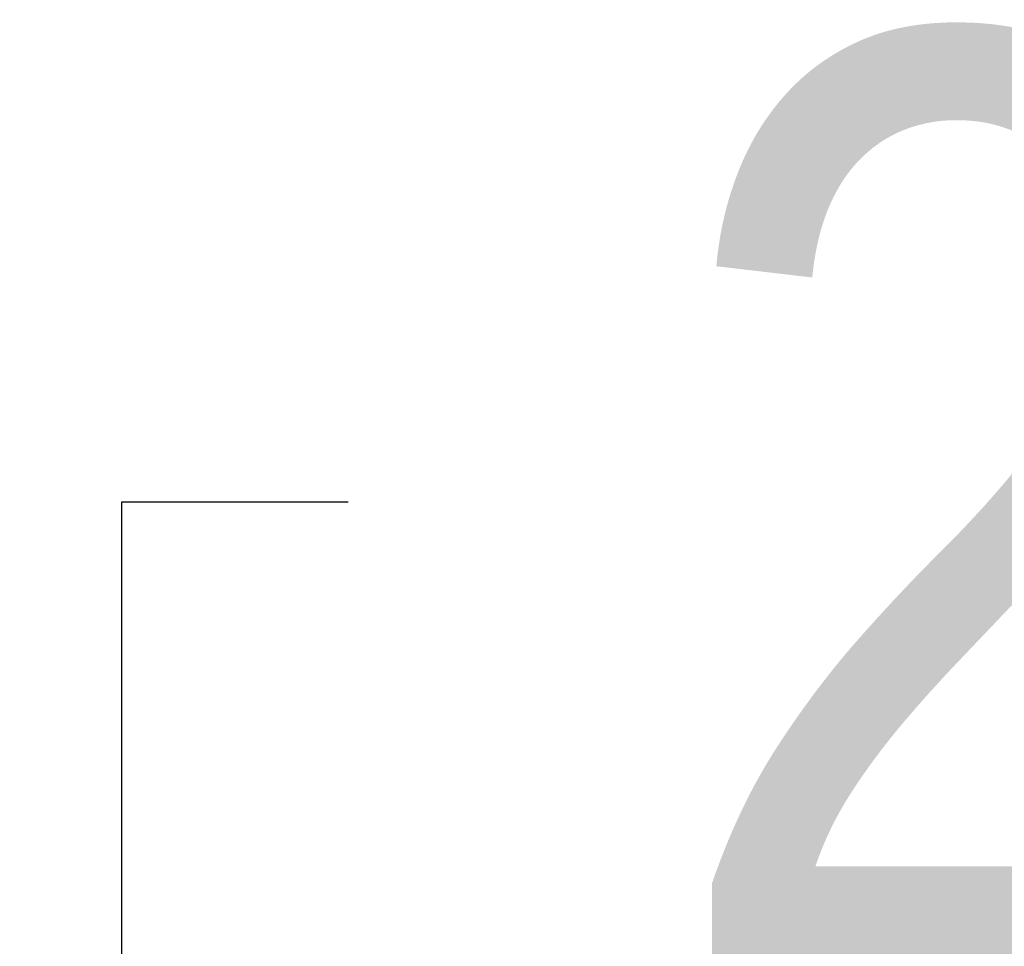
# Model space of a CAD drawing. Header units: centimetres. Extents: x 1912 to 37354, y 4932 to 6633.
# Tile 179 of 236: x 34647 to 34663, y 6145 to 6160. Entities that reach past the tile are written whole.
import ezdxf
from ezdxf import colors
from ezdxf.entities.mleader import LeaderData, LeaderLine
from ezdxf.math import Vec2, Vec3

# ---------------------------------------------------------------- set-up
doc = ezdxf.new("R2010")
doc.units = ezdxf.units.CM
doc.layers.add('IS_Opis', color=250, linetype='Continuous', lineweight=9)
doc.styles.add('styl1', font='ARIALN.TTF')

msp = doc.modelspace()

# ---------------------------------------------------------------- leaders
at = {"layer": 'IS_Opis'}
ml = msp.add_multileader_mtext('Standard', dxfattribs=at)
ml.set_content('2', color=256, style='styl1')
ml.set_leader_properties()
ml.build(insert=Vec2(0, 0))
ml.multileader.update_dxf_attribs({"dogleg_length": 5, "arrow_head_size": 10})
ctx = ml.context
ctx.base_point, ctx.char_height, ctx.arrow_head_size, ctx.landing_gap_size, ctx.plane_origin = Vec3(34652.672, 6152.645), 15, 10, 5, Vec3(34690.276, 6134.062)
notes = []
notes.append((ctx, [(1, (1, 1, 0), (34649.025, 6152.645), (1, 0), 3.647, [(0, [(34649.025, 6132.073)], 0, [])])]))
ctx.mtext.insert, ctx.mtext.flow_direction = Vec3(34657.672, 6160.145), 5
for ctx, leaders in notes:
    for number, flags, end, landing, length, lines in leaders:
        leader = LeaderData()
        leader.index, (leader.has_last_leader_line, leader.has_dogleg_vector, leader.attachment_direction) = number, flags
        leader.last_leader_point, leader.dogleg_vector, leader.dogleg_length = Vec3(end), Vec3(landing), length
        for number, points, colour, breaks in lines:
            line = LeaderLine()
            line.index, line.vertices, line.color, line.breaks = number, Vec3.list(points), colors.encode_raw_color(colour), breaks
            leader.lines.append(line)
        ctx.leaders.append(leader)

doc.saveas('drawing.dxf')
